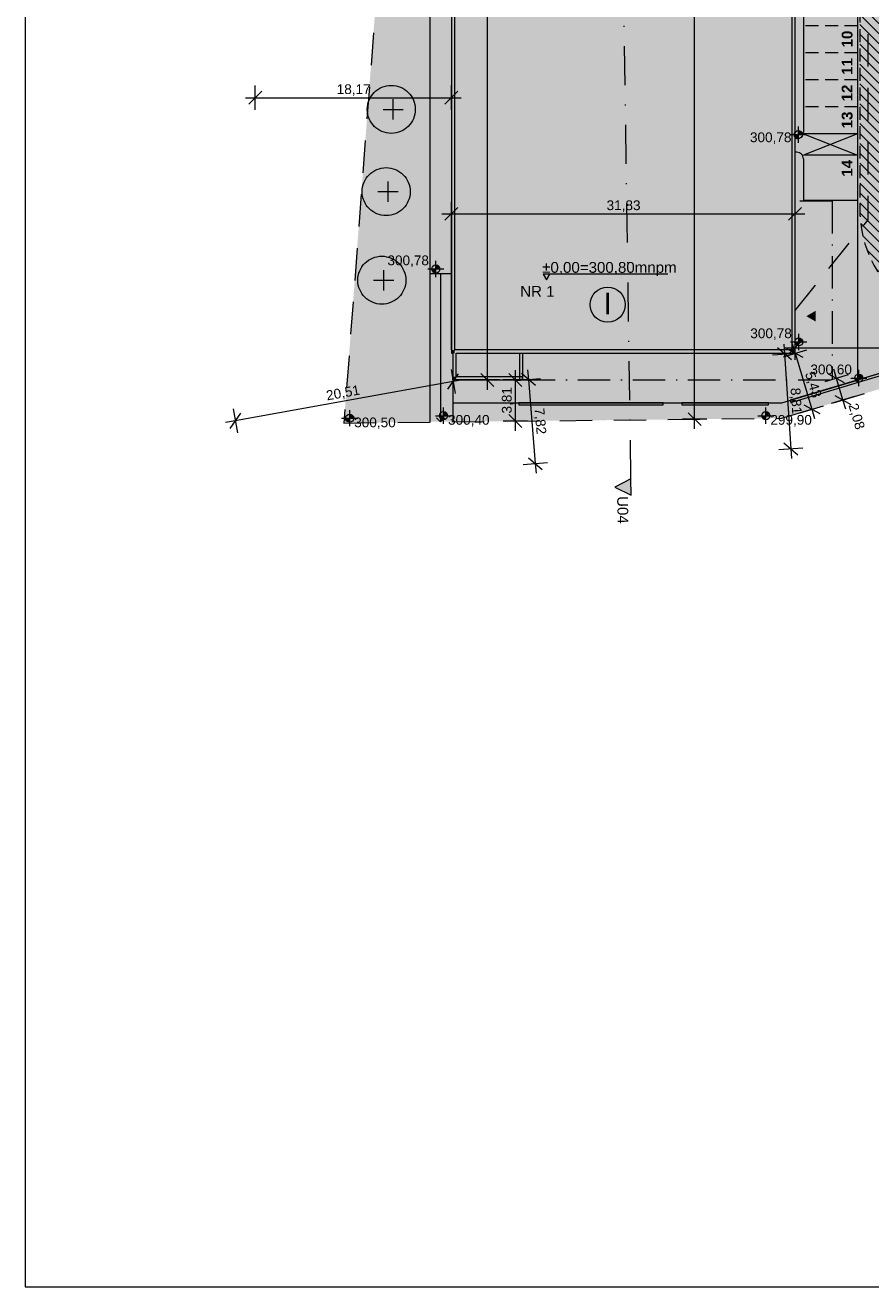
# Model space of a CAD drawing. Extents: x 3 to 280, y 3 to 294.
# Tile 1 of 15: x 3 to 81, y 3 to 120. Entities that reach past the tile are written whole.
import ezdxf
from ezdxf.xclip import XClip

# ---------------------------------------------------------------- set-up
doc = ezdxf.new("R2010")
doc.units = 0
doc.header["$MEASUREMENT"] = 0
doc.header["$XCLIPFRAME"] = 0
for name, pattern in [('Kropki i Kreski', [3.6, 1.8, -0.9000000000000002, 0, -0.9]), ('Kropki i Kreski 2', [2.5, 1.5, -0.5, 0, -0.5]), ('Kropki przerywana 1', [2.5, 1.5, -1]), ('Przerywana gęsta', [0.8999999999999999, 0.6, -0.2999999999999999])]:
    doc.linetypes.add(name, pattern=pattern)
for name, color, linetype in [('FORMA - Arch 01 - 820-G Rysunki Obrazki', 7, 'Continuous'), ('FORMA - Arch 01 - PZT 0 ZAKRES OPRACOWANIA', 7, 'Continuous'), ('FORMA - Arch 01 - PZT 1 Strefy', 7, 'Continuous'), ('FORMA - Arch 01 - PZT 2 Budynki', 7, 'Continuous'), ('FORMA - Arch 01 - PZT 2 Inne obiekty', 7, 'Continuous'), ('FORMA - Arch 01 - PZT-3 Ukształtowanie terenu', 7, 'Continuous'), ('FORMA - Arch 01 - PZT-3 Zagospodarowanie', 7, 'Continuous'), ('FORMA - Arch 01 - PZT-4 Zieleń', 7, 'Continuous'), ('FORMA - Arch 01 - PZT-5 Opisy ogólne', 7, 'Continuous'), ('GE.I.6640.1.468.2024_MDCP_WYPLOT-Model_5_0', 7, 'Continuous'), ('GES_PrzewodCieplowniczy_Projektowany', 7, 'Continuous')]:
    doc.layers.add(name, color=color, linetype=linetype)
doc.styles.add('STYL_AUTOMATYCZNY_12', font='arial.ttf')
doc.styles.add('STYL_AUTOMATYCZNY_2', font='arial.ttf')
doc.styles.add('STYL_AUTOMATYCZNY_8', font='arial.ttf')
picture_1 = doc.add_image_def('image1.tif', size_in_pixel=(6031, 4529))
picture_2 = doc.add_image_def('image2.tif', size_in_pixel=(1910, 1675))

# ---------------------------------------------------------------- blocks, each defined once
blk = doc.blocks.new('Rysunek_1_4', base_point=(290898.1134275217, 247147.3113970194))
at = {"color": 7, "lineweight": 13}
image = blk.add_image(picture_1, insert=(10.71117630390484, 323.4216632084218), size_in_units=(255.3098049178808, 191.71998853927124), rotation=-102.12958612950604, dxfattribs=at)
image.set_boundary_path([(-0.5, -0.5), (6030.5, 4528.5)])
blk = doc.blocks.new('Rysunek_3_1', base_point=(290898.1134275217, 247147.3113970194))
at = {"linetype": 'Continuous', "lineweight": 18}
h = blk.add_hatch(dxfattribs=at)
h.set_pattern_fill('Cegła_zwykła_0001', color=20, style=0, pattern_type=2)
h.set_pattern_definition([(135, (290898.1134275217, 247147.3113970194), (0.4596193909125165, 0.4596193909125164), [])])
h.paths.add_polyline_path([(80.30222218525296, 163.1132954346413, 0.007675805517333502), (80.29703801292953, 162.775619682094), (80.29703801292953, 103.23144376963, 0.414213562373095), (91.29703801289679, 92.23144376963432), (91.79703801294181, 92.23144376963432, 0.414213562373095), (102.7970380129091, 103.23144376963), (102.7925955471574, 144.7829467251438, 0.4189202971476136), (91.61612995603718, 155.781531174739), (91.03099516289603, 155.7803888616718, -0.4563499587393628), (84.3730489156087, 163.4554726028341, -0.3842007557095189), (91.29703801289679, 169.775619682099), (127.6295996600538, 169.775619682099, 0.06014158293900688), (130.2472872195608, 170.0916264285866, 0.3405366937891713), (138.6281907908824, 180.6163748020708), (138.7463743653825, 187.3129497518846), (134.7468584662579, 187.3599901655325), (134.6288216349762, 180.6874173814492, -0.3189125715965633), (129.8202006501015, 174.1272163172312, -0.0797408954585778), (127.6295996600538, 173.7756196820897), (91.29703801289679, 173.7756196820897, 0.4052492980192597)])
h.paths.add_polyline_path([(84.29703801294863, 145.4509711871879), (84.29703801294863, 154.2903383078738, 0.1766906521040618), (91.42411345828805, 151.7732412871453), (91.66550665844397, 151.7817927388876, -0.4195415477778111), (98.79259554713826, 144.7829465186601), (98.79703801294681, 103.23144376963, -0.414213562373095), (91.79703801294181, 96.23144376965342), (91.29703801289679, 96.23144376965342, -0.414213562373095), (84.29703801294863, 103.23144376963), (84.29703801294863, 115.3423649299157)], flags=0)
at = {"layer": 'FORMA - Arch 01 - PZT 1 Strefy', "linetype": 'Continuous', "lineweight": 0, "true_color": 0x69697f}
h = blk.add_hatch(color=8, dxfattribs=at)
h.paths.add_polyline_path([(53.84953942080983, 161.2972163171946), (58.54473400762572, 161.2972163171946), (59.54442312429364, 160.8272810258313), (74.07703801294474, 160.8272163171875, -0.2338841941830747), (74.8720438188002, 160.4338181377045, -0.1644023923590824), (75.07703801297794, 159.8272163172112), (75.07703801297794, 145.9884726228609), (69.88180930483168, 145.9884726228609), (69.88180930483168, 145.4151442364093, -0.4141019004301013), (69.2820380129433, 144.8151442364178), (69.10203801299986, 144.8151442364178), (69.10203801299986, 143.2351442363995), (70.41703801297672, 143.2351442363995), (70.41703801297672, 143.4151442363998, -0.414213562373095), (71.01703801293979, 144.0151442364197), (75.07703801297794, 144.0151442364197), (75.07703801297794, 142.7168495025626), (80.07642194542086, 142.7168495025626), (80.07642194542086, 104.0642381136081), (80.07642194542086, 87.38597113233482), (98.63814522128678, 92.94342128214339), (116.6489595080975, 110.0353055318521, 0.1983726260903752), (119.5764219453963, 117.1096999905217), (119.5764219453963, 161.3272163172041), (91.15217006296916, 161.3272163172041, -0.414213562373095), (88.15217006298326, 164.3272163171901), (88.15217006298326, 164.8272163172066, -0.414213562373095), (91.15217006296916, 167.8272163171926), (127.961389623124, 167.8272163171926, -0.06325303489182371), (129.2113666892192, 167.6684514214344), (129.324021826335, 173.9647676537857, -0.05279866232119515), (128.1595836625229, 173.8031117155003), (89.15217006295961, 173.8272163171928, -0.08662822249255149), (88.81336178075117, 173.8863608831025), (74.88351391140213, 173.8663954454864), (74.8720438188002, 169.3272163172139), (74.8720438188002, 165.6272163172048), (68.61703801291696, 165.6272163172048), (61.41700964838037, 165.6272163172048), (53.84954354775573, 165.6272163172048)])
h.paths.add_polyline_path([(86.57642194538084, 149.8272163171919), (96.57642194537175, 149.8272163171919), (96.57642194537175, 99.02721631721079), (86.57642194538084, 99.02721631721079)], flags=0)
h.paths.add_polyline_path([(100.3775861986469, 109.0987573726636, -0.004779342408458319), (100.3770380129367, 109.1561055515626), (100.4022246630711, 109.1561055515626)], flags=0)
h.paths.add_polyline_path([(108.076421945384, 109.8272163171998), (103.0764219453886, 109.8272163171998), (103.0764219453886, 154.8272163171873), (113.0764219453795, 154.8272163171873), (113.0764219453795, 114.8272163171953), (108.076421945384, 114.8272163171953)], flags=0)
at = {"layer": 'FORMA - Arch 01 - PZT 1 Strefy', "linetype": 'Continuous', "lineweight": 0, "true_color": 0x577933}
for points in [[(32.51478542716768, 83.41705096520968), (40.47203801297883, 83.52596932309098), (40.47203801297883, 167.7508902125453), (37.39573842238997, 167.7508902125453), (34.83883499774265, 167.1655993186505), (35.50945286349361, 157.9311164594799), (36.01797297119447, 129.6869595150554)], [(42.60703801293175, 83.52596932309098), (73.07220784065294, 83.854757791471), (98.36837433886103, 91.42852571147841), (117.5111969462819, 109.5898152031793), (124.8133195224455, 124.0501040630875), (127.753457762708, 135.8053950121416), (126.5804603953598, 136.5966431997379), (126.5804603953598, 145.5026964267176), (125.6364548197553, 156.3272163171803), (124.5764219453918, 156.3272163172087), (124.5764219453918, 124.9272163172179), (119.5764219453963, 124.9272163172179), (119.5764219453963, 117.1096999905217, -0.1983490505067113), (116.6489595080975, 110.0353055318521), (98.63814522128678, 92.94342128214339), (73.07642053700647, 85.29014423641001), (42.60703801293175, 85.29014423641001)]]:
    blk.add_hatch(color=77, dxfattribs=at).paths.add_polyline_path(points)
at = {"layer": 'FORMA - Arch 01 - PZT 1 Strefy', "linetype": 'Continuous', "lineweight": 0, "true_color": 0x606060}
for points in [[(40.441315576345, 83.52596932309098), (42.60703801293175, 83.52596932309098), (42.60703801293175, 85.29014322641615), (73.06550678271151, 85.29013924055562), (80.07642194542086, 87.38923375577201), (80.07642194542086, 104.0642381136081), (75.07703801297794, 104.0642381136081), (75.07703801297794, 107.8986909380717, 0.414213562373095), (74.47703801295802, 108.4986909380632), (74.29703801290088, 108.4986909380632), (74.29703801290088, 89.88514423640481), (49.07703801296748, 89.88514423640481), (49.07703801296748, 87.40514423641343), (49.06203801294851, 87.40514423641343), (42.60703801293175, 87.40514423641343), (42.60703801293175, 89.88514423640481), (42.47203801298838, 89.88514423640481), (42.47203801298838, 165.875066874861), (53.84954378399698, 165.8750560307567), (53.85168415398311, 166.1626141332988), (40.47212775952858, 166.2622016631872), (40.47203801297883, 152.8151726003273), (40.441315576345, 152.8449039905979), (40.441315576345, 107.042409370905), (40.441315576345, 105.3979018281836), (40.441315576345, 97.20093952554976), (40.441315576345, 87.72968291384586), (40.441315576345, 87.40514423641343), (40.441315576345, 85.29014350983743)], [(71.01703801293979, 144.0151442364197, 0.414213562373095), (70.41703801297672, 143.4151442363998), (70.41703801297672, 143.2351442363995), (74.29703801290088, 143.2351442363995), (74.29703801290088, 109.7681342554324), (74.47703801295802, 109.7681342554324, 0.414213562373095), (75.07703801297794, 110.3681342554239), (75.07703801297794, 143.4151442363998), (75.07703801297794, 144.0151442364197)]]:
    blk.add_hatch(color=251, dxfattribs=at).paths.add_polyline_path(points)
at = {"layer": 'FORMA - Arch 01 - PZT 1 Strefy', "linetype": 'Continuous', "lineweight": 0, "true_color": 0xf0e6d9}
blk.add_hatch(color=254, dxfattribs=at).paths.add_polyline_path([(42.47203801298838, 165.875066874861), (42.47203801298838, 89.88514423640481), (42.60703801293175, 89.88514423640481), (42.60703801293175, 87.40514423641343), (49.07703801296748, 87.40514423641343), (49.07703801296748, 89.88514423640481), (74.29703801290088, 89.88514423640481), (74.29703801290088, 143.2351442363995), (69.10203801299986, 143.2351442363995), (69.10203801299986, 159.8652649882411), (53.84953805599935, 159.8652795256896), (53.84954378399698, 165.8750560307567)])
at = {"layer": 'FORMA - Arch 01 - PZT 1 Strefy', "linetype": 'Continuous', "lineweight": 0, "true_color": 0x4b7a78}
for points in [[(75.07703801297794, 142.7168495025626), (75.07703801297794, 110.3681342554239, -0.06380948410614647), (75.05765227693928, 110.2168495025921), (80.07642194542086, 110.2168495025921), (80.07642194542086, 142.7168495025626)], [(74.96804936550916, 108.243521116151, -0.1542712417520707), (75.07703801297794, 107.8986909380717), (75.07703801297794, 104.0642381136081), (80.07642194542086, 104.0642381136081), (80.07642194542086, 108.243521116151)]]:
    blk.add_hatch(color=137, dxfattribs=at).paths.add_polyline_path(points)
at = {"layer": 'FORMA - Arch 01 - PZT 1 Strefy', "linetype": 'Continuous', "lineweight": 0, "true_color": 0x69697f}
blk.add_hatch(color=8, dxfattribs=at).paths.add_polyline_path([(75.05765227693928, 110.2168495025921, -0.341381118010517), (74.47703801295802, 109.7681342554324), (74.29703801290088, 109.7681342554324), (74.29703801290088, 108.4986909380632), (74.47703801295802, 108.4986909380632, -0.2443293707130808), (74.96804936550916, 108.243521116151), (80.07642194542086, 108.243521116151), (80.07642194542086, 110.2168495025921)])
at = {"layer": 'FORMA - Arch 01 - PZT 2 Budynki', "linetype": 'Continuous', "lineweight": 0, "true_color": 0x000000}
for points in [[(42.77203801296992, 90.18514423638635), (42.77203801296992, 165.5750665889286), (42.47203801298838, 165.5750668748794), (42.47203801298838, 90.18514423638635)], [(73.99703801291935, 142.935144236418), (73.99703801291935, 90.18514423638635), (74.29703801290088, 90.18514423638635), (74.29703801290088, 142.935144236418)], [(76.2126901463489, 92.81487043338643), (76.2126901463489, 93.8148704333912), (75.34666474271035, 93.31487043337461)], [(42.77203801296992, 90.18514423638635), (42.47203801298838, 89.88514423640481), (42.77203801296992, 89.88514423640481)], [(42.47203801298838, 90.18514423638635), (42.47203801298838, 89.88514423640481), (42.77203801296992, 90.18514423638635)], [(73.99703801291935, 90.18514423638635), (42.77203801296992, 90.18514423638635), (42.77203801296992, 89.88514423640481), (73.99703801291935, 89.88514423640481)], [(73.99703801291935, 89.88514423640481), (74.29703801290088, 89.88514423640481), (73.99703801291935, 90.18514423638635)], [(73.99703801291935, 90.18514423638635), (74.29703801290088, 89.88514423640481), (74.29703801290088, 90.18514423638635)], [(42.90703801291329, 87.7051442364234), (42.90703801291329, 89.88514423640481), (42.60703801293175, 89.88514423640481), (42.60703801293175, 87.7051442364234)], [(48.77703801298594, 89.8455261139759), (48.77703801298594, 87.40514423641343), (49.07703801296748, 87.40514423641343), (49.07703801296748, 89.8455261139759)], [(42.60703801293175, 87.7051442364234), (42.60703801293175, 87.40514423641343), (42.90703801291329, 87.7051442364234)], [(42.90703801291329, 87.7051442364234), (42.60703801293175, 87.40514423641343), (42.90703801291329, 87.40514423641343)], [(42.90703801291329, 87.40514423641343), (49.06203801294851, 87.40514423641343), (49.06203801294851, 87.7051442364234), (42.90703801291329, 87.7051442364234)]]:
    blk.add_hatch(color=18, dxfattribs=at).paths.add_polyline_path(points)
at = {"layer": 'FORMA - Arch 01 - PZT 2 Inne obiekty', "linetype": 'Continuous', "lineweight": 18}
for points in [[(73.90171351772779, 85.32846817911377), (94.77679691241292, 91.57854709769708), (94.71943214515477, 91.77014376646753), (73.84434875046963, 85.52006484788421)], [(48.73042208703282, 85.09014423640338), (62.08516827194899, 85.09014423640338), (62.08516827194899, 85.29014423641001), (48.73042208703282, 85.29014423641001)], [(63.82453893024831, 85.09014423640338), (71.85337305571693, 85.09014423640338), (71.85337305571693, 85.29014423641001), (63.82453893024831, 85.29014423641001)]]:
    blk.add_hatch(color=38, dxfattribs=at).paths.add_polyline_path(points)
at = {"layer": 'FORMA - Arch 01 - PZT-3 Ukształtowanie terenu', "linetype": 'Continuous', "lineweight": 18}
for points in [[(74.60704754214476, 110.1414564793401), (74.23204754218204, 110.1414564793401), (74.26059271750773, 109.9979501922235), (74.34188249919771, 109.8762914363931), (74.46354125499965, 109.7950016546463), (74.60704754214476, 109.766456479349)], [(74.60704754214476, 110.1414564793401), (74.98204754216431, 110.1414564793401), (74.95350236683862, 110.2849627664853), (74.8722125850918, 110.4066215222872), (74.75055382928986, 110.487911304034), (74.60704754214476, 110.5164564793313)], [(41.03016472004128, 97.68966834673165), (40.65516472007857, 97.68966834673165), (40.68370989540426, 97.54616205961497), (40.76499967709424, 97.4245033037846), (40.88665843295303, 97.34321352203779), (41.03016472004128, 97.31466834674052)], [(41.03016472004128, 97.68966834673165), (41.40516472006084, 97.68966834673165), (41.37661954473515, 97.83317463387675), (41.29532976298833, 97.9548333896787), (41.17367100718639, 98.03612317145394), (41.03016472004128, 98.0646683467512)], [(74.63944235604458, 90.92862820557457), (75.01444235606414, 90.92862820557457), (74.98589718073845, 91.07213449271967), (74.90460739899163, 91.19379324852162), (74.78294864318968, 91.27508303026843), (74.63944235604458, 91.3036282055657)], [(74.63944235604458, 90.92862820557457), (74.26444235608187, 90.92862820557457), (74.29298753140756, 90.78512191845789), (74.37427731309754, 90.66346316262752), (74.49593606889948, 90.5821733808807), (74.63944235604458, 90.55362820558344)], [(80.20627297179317, 87.5805437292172), (80.58127297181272, 87.5805437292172), (80.55272779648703, 87.72405001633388), (80.47143801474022, 87.84570877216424), (80.34977925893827, 87.92699855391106), (80.20627297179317, 87.95554372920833)], [(80.20627297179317, 87.5805437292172), (79.83127297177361, 87.5805437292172), (79.85981814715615, 87.4370374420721), (79.94110792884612, 87.31537868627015), (80.06276668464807, 87.23408890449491), (80.20627297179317, 87.20554372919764)], [(33.05255330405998, 83.8612761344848), (33.42755330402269, 83.8612761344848), (33.39900812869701, 84.0047824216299), (33.31771834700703, 84.12644117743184), (33.19605959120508, 84.20773095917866), (33.05255330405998, 84.23627613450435)], [(41.74311424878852, 84.09669673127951), (42.11811424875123, 84.09669673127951), (42.08956907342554, 84.24020301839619), (42.00827929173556, 84.36186177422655), (41.88662053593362, 84.44315155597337), (41.74311424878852, 84.47169673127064)], [(71.59449896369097, 84.09669672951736), (71.96949896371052, 84.09669672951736), (71.94095378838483, 84.24020301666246), (71.85966400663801, 84.36186177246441), (71.73800525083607, 84.44315155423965), (71.59449896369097, 84.47169672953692)], [(33.05255330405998, 83.8612761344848), (32.67755330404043, 83.8612761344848), (32.70609847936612, 83.71776984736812), (32.78738826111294, 83.59611109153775), (32.90904701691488, 83.51482130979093), (33.05255330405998, 83.48627613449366)], [(41.74311424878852, 84.09669673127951), (41.36811424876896, 84.09669673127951), (41.39665942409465, 83.9531904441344), (41.47794920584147, 83.83153168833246), (41.59960796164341, 83.75024190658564), (41.74311424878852, 83.72169673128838)], [(71.59449896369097, 84.09669672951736), (71.21949896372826, 84.09669672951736), (71.24804413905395, 83.95319044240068), (71.32933392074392, 83.83153168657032), (71.45099267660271, 83.7502419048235), (71.59449896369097, 83.72169672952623)]]:
    blk.add_hatch(color=226, dxfattribs=at).paths.add_polyline_path(points)
at = {"layer": 'FORMA - Arch 01 - PZT-3 Zagospodarowanie', "linetype": 'Continuous', "lineweight": 0, "true_color": 0x000000}
for points in [[(75.07703801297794, 112.6158914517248), (75.07703801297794, 112.3272163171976), (80.07642194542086, 112.3272163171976)], [(86.57642194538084, 112.6158914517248), (80.07642194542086, 112.3272163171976), (86.57642194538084, 112.3272163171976)]]:
    blk.add_hatch(color=18, dxfattribs=at).paths.add_polyline_path(points)
at = {"layer": 'FORMA - Arch 01 - PZT-5 Opisy ogólne', "linetype": 'Continuous', "lineweight": 0, "true_color": 0x000000}
blk.add_hatch(color=18, dxfattribs=at).paths.add_polyline_path([(59.12463991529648, 76.73542420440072), (59.10237752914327, 78.23525899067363), (57.61367393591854, 77.46307921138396)])
at = {"color": 85, "linetype": 'Continuous', "lineweight": 18, "ltscale": 2}
for p, q in [((64.99680224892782, 83.77049178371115), (64.99680224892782, 181.8750654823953)), ((45.79764740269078, 87.4051458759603), (45.79764740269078, 165.8750661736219)), ((74.29703768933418, 103.0969229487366), (74.29703768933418, 143.1885820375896)), ((24.30603399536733, 112.4257041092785), (24.30603399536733, 114.6757034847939)), ((42.4720389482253, 112.4257041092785), (42.4720389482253, 114.7272133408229)), ((23.40603222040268, 113.5507037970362), (24.30603399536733, 113.5507037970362)), ((24.30603399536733, 113.5507037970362), (42.4720389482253, 113.5507037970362)), ((42.4720389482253, 113.5507037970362), (43.37203734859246, 113.5507037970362)), ((42.4720389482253, 90.18514265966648), (42.4720389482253, 103.9219209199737)), ((74.29703768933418, 90.18514265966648), (74.29703768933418, 103.9219209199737)), ((41.57203717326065, 102.796921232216), (42.4720389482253, 102.796921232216)), ((42.4720389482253, 102.796921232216), (74.29703768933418, 102.796921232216)), ((74.29703768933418, 102.796921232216), (75.19703946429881, 102.796921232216)), ((74.29703768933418, 89.2657943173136), (74.29703768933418, 91.51579706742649)), ((73.21930598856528, 89.56246868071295), (75.37476939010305, 90.20781995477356)), ((73.26636475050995, 90.71926045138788), (73.32546407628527, 89.82120244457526)), ((73.39703928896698, 90.3907940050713), (74.29703768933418, 90.3907940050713)), ((74.03889785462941, 90.74733035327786), (74.29703768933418, 89.88514431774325)), ((74.29703768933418, 90.3907940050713), (93.21577023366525, 90.3907940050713)), ((72.20289409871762, 89.74732575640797), (74.44803742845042, 89.89508250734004)), ((73.32546407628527, 89.82120244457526), (73.90385321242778, 81.03266397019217)), ((74.29703768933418, 89.88514431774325), (75.85325694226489, 84.68741379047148)), ((42.43309609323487, 88.3688769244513), (42.8327361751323, 86.15465165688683)), ((48.39265550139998, 87.4051458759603), (48.39265550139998, 88.30514427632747)), ((49.53137967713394, 88.34535935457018), (49.60483116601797, 87.4483643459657)), ((79.21157199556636, 87.86628462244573), (77.05610859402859, 87.22092997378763)), ((78.13384029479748, 87.54360561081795), (77.87569708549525, 88.40579164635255)), ((42.63291613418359, 87.26176597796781), (22.44552728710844, 83.61816582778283)), ((43.51860624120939, 87.4216206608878), (42.63291613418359, 87.26176597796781)), ((46.92264709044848, 87.4051458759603), (42.90703806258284, 87.4051458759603)), ((45.79764740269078, 86.50514410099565), (45.79764740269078, 87.4051458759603)), ((49.51765518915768, 87.4051458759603), (47.26765581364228, 87.4051458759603)), ((48.39265550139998, 83.59169211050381), (48.39265550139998, 87.4051458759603)), ((48.48358403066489, 87.35654829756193), (50.72607830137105, 87.54017701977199)), ((49.60483116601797, 87.4483643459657), (50.24294055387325, 79.65575058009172)), ((78.73102593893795, 85.54902951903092), (78.13384029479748, 87.54360561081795)), ((79.80875426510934, 85.87170515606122), (77.65329423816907, 85.22635050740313)), ((78.9891657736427, 84.6868434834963), (78.73102593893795, 85.54902951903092)), ((22.24570387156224, 84.72528014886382), (22.64534732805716, 82.51105488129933)), ((74.77552524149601, 84.36473815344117), (76.93098864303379, 85.01009280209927)), ((75.85325694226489, 84.68741379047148), (76.11140015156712, 83.82523112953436)), ((22.44552728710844, 83.61816582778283), (21.55983718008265, 83.45831114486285)), ((49.51765518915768, 83.59169211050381), (47.26765581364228, 83.59169211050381)), ((48.39265550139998, 82.69169371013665), (48.39265550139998, 83.59169211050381)), ((66.12180193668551, 83.77049178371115), (63.87180256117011, 83.77049178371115)), ((64.99680224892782, 82.87049000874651), (64.99680224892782, 83.77049178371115)), ((72.78127986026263, 80.95878728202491), (75.02642318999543, 81.10654403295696)), ((73.90385321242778, 81.03266397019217), (73.96295253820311, 80.13460933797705)), ((49.12169341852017, 79.56393453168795), (51.36418768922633, 79.74756662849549)), ((50.24294055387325, 79.65575058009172), (50.31639204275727, 78.75875219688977))]:
    blk.add_line(p, q, dxfattribs=at)
at = {"color": 45, "linetype": 'Continuous', "lineweight": 18, "ltscale": 2}
for p, q in [((24.90603405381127, 114.1507038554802), (23.70603393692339, 112.9507037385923)), ((41.87203888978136, 112.9507037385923), (43.07203900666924, 114.1507038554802)), ((43.07203900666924, 103.3969212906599), (41.87203888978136, 102.196921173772)), ((73.69703763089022, 102.196921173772), (74.8970377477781, 103.3969212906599)), ((73.96357346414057, 89.26190003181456), (72.68735806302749, 90.38050823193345)), ((75.04392385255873, 89.48244685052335), (73.5501549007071, 90.28783841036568)), ((74.8970377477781, 90.99079406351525), (73.69703763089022, 89.79079394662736)), ((42.14902922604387, 86.56473274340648), (43.1168030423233, 87.95879583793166)), ((45.19764734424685, 88.00514255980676), (46.39764746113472, 86.80514581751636)), ((48.99265555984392, 86.80514581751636), (47.79265544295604, 88.00514255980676)), ((50.25179887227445, 86.89933420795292), (48.95786683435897, 87.9973944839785)), ((78.88072308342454, 87.14091151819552), (77.3869541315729, 87.94630307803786)), ((77.98413977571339, 85.95172361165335), (79.47790872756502, 85.14633205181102)), ((22.92941419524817, 84.31519906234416), (21.96163700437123, 82.92113596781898)), ((47.79265544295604, 84.19169216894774), (48.99265555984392, 82.99169205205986)), ((64.39680219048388, 84.3704918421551), (65.59680230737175, 83.17049172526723)), ((75.10637415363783, 85.09011125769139), (76.60014310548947, 84.28471969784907)), ((73.2657438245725, 81.59196975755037), (74.54195922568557, 80.47336155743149)), ((49.59597284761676, 80.20478071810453), (50.88990826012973, 79.10672044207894))]:
    blk.add_line(p, q, dxfattribs=at)
at = {"color": 20, "linetype": 'Przerywana gęsta', "lineweight": 18, "ltscale": 2, "flags": 128}
blk.add_lwpolyline([(80.30222218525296, 163.1132954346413, 0.007675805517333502), (80.29703801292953, 162.775619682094), (80.29703801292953, 103.23144376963, 0.414213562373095), (91.29703801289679, 92.23144376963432), (91.79703801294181, 92.23144376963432, 0.414213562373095), (102.7970380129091, 103.23144376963), (102.7925955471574, 144.7829467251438, 0.4189202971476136), (91.61612995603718, 155.781531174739), (91.03099516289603, 155.7803888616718, -0.4563499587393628), (84.3730489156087, 163.4554726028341, -0.3842007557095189), (91.29703801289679, 169.775619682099), (127.6295996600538, 169.775619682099, 0.06014158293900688), (130.2472872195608, 170.0916264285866, 0.3405366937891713), (138.6281907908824, 180.6163748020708), (138.7463743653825, 187.3129497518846), (134.7468584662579, 187.3599901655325), (134.6288216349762, 180.6874173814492, -0.3189125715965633), (129.8202006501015, 174.1272163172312, -0.0797408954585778), (127.6295996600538, 173.7756196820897), (91.29703801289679, 173.7756196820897, 0.4052492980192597)], format="xyb", close=True, dxfattribs=at)
at = {"color": 237, "linetype": 'Kropki przerywana 1', "lineweight": 18, "ltscale": 2, "flags": 128}
blk.add_lwpolyline([(74.29703801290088, 93.85061972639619), (81.06751171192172, 102.2319810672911), (81.06751171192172, 152.5034680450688), (67.56420732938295, 165.6272163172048)], dxfattribs=at)
at = {"layer": 'FORMA - Arch 01 - PZT 0 ZAKRES OPRACOWANIA', "color": 233, "linetype": 'Kropki przerywana 1', "lineweight": 18, "ltscale": 2}
for p, q in [((36.0065733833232, 129.5363981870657), (32.51478625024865, 83.41704994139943)), ((73.07220728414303, 83.85475885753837), (98.36837564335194, 91.4285266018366)), ((32.51478625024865, 83.41704994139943), (73.07220728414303, 83.85475885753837))]:
    blk.add_line(p, q, dxfattribs=at)
at = {"layer": 'FORMA - Arch 01 - PZT 2 Budynki', "color": 247, "linetype": 'Kropki i Kreski 2', "lineweight": 18, "ltscale": 2}
for p, q in [((77.74703718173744, 103.9642383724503), (74.3070366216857, 103.9642383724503)), ((77.74703718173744, 103.9642383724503), (77.74703718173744, 87.4277961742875)), ((49.07703736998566, 87.4277961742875), (77.74703718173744, 87.4277961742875))]:
    blk.add_line(p, q, dxfattribs=at)
at = {"layer": 'FORMA - Arch 01 - PZT 2 Budynki', "color": 245, "linetype": 'Continuous', "lineweight": 18, "ltscale": 2}
for p, q in [((62.51299388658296, 97.21174641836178), (50.97691550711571, 97.21174641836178)), ((50.97691550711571, 97.21174641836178), (51.27477772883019, 96.69583458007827)), ((51.27477772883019, 96.69583458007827), (51.57263995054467, 97.21174641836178))]:
    blk.add_line(p, q, dxfattribs=at)
at = {"layer": 'FORMA - Arch 01 - PZT 2 Budynki', "color": 244, "linetype": 'Continuous', "lineweight": 18, "ltscale": 2, "flags": 128}
for points in [[(42.47203801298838, 165.875066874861), (42.47203801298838, 89.88514423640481)], [(42.77203801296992, 90.18514423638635), (42.77203801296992, 165.5750665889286)], [(73.99703801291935, 142.935144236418), (73.99703801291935, 90.18514423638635)], [(74.29703801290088, 89.88514423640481), (74.29703801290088, 143.2351442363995)], [(73.99703801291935, 90.18514423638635), (42.77203801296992, 90.18514423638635)], [(42.47203801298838, 89.88514423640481), (42.60703801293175, 89.88514423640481)], [(42.60703801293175, 89.88514423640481), (42.60703801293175, 87.7051442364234)], [(42.90703801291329, 89.88514423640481), (73.99703801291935, 89.88514423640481)], [(42.90703801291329, 87.7051442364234), (42.90703801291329, 89.88514423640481)], [(48.77703801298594, 89.8455261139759), (48.77703801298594, 87.40514423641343)], [(49.07703801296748, 89.8455261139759), (48.77703801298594, 89.8455261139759)], [(49.07703801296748, 87.40514423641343), (49.07703801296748, 89.8455261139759)], [(74.29703801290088, 89.88514423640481), (73.99703801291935, 89.88514423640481)], [(42.60703801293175, 87.40514423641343), (42.60703801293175, 87.7051442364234)], [(49.06203801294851, 87.7051442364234), (42.90703801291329, 87.7051442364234)], [(49.06203801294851, 87.40514423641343), (49.06203801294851, 87.7051442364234)], [(42.60703801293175, 87.40514423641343), (49.06203801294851, 87.40514423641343)], [(48.77703801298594, 87.40514423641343), (49.07703801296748, 87.40514423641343)]]:
    blk.add_lwpolyline(points, dxfattribs=at)
at = {"layer": 'FORMA - Arch 01 - PZT 2 Budynki', "color": 245, "linetype": 'Continuous', "lineweight": 18, "ltscale": 2}
blk.add_circle((56.94202765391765, 94.38275386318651), 1.630642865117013, dxfattribs=at)
at = {"layer": 'FORMA - Arch 01 - PZT 2 Inne obiekty', "color": 38, "linetype": 'Continuous', "lineweight": 18, "ltscale": 2, "flags": 128}
for points in [[(94.71943214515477, 91.77014376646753), (73.84434875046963, 85.52006484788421)], [(73.90171351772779, 85.32846817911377), (94.77679691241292, 91.57854709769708)], [(73.84434875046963, 85.52006484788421), (73.90171351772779, 85.32846817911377)], [(62.08516827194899, 85.29014423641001), (48.73042208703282, 85.29014423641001)], [(48.73042208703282, 85.29014423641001), (48.73042208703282, 85.09014423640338)], [(48.73042208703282, 85.09014423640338), (62.08516827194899, 85.09014423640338)], [(62.08516827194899, 85.09014423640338), (62.08516827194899, 85.29014423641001)], [(71.85337305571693, 85.29014423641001), (63.82453893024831, 85.29014423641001)], [(63.82453893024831, 85.29014423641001), (63.82453893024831, 85.09014423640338)], [(63.82453893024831, 85.09014423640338), (71.85337305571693, 85.09014423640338)], [(71.85337305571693, 85.09014423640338), (71.85337305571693, 85.29014423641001)]]:
    blk.add_lwpolyline(points, dxfattribs=at)
at = {"layer": 'FORMA - Arch 01 - PZT-3 Ukształtowanie terenu', "color": 226, "linetype": 'Continuous', "lineweight": 18, "ltscale": 2}
for p, q in [((73.85704754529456, 110.141455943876), (75.35704600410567, 110.141455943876)), ((74.60704846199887, 109.3914550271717), (74.60704846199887, 110.8914568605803)), ((41.03016455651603, 96.93966949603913), (41.03016455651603, 98.43966795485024)), ((40.28016363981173, 97.68966703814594), (41.78016547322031, 97.68966703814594)), ((74.63944122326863, 90.17862968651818), (74.63944122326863, 91.67862814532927)), ((73.88944368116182, 90.92862722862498), (75.38944213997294, 90.92862722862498)), ((80.20627172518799, 86.83054303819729), (80.20627172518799, 88.33054487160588)), ((79.45627418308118, 87.58054395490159), (80.95627264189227, 87.58054395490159)), ((33.0525519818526, 83.11127766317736), (33.0525519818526, 84.61127612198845)), ((41.74311576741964, 83.3466963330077), (41.74311576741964, 84.84669816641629)), ((71.59449804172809, 83.3466963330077), (71.59449804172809, 84.84669816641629)), ((32.30255443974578, 83.86127520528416), (33.8025528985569, 83.86127520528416)), ((40.99311485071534, 84.096697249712), (42.49311330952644, 84.096697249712)), ((70.84450049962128, 84.096697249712), (72.34449895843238, 84.096697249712))]:
    blk.add_line(p, q, dxfattribs=at)
for centre in [(74.60704754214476, 110.1414564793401), (41.03016472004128, 97.68966834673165), (74.63944235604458, 90.92862820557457), (80.20627297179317, 87.5805437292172), (33.05255330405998, 83.8612761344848), (41.74311424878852, 84.09669673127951), (71.59449896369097, 84.09669672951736)]:
    blk.add_circle(centre, 0.375, dxfattribs=at)
at = {"layer": 'FORMA - Arch 01 - PZT-3 Zagospodarowanie', "color": 244, "linetype": 'Continuous', "lineweight": 18, "ltscale": 2}
for p, q in [((40.47203650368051, 194.7541931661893), (40.47203650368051, 97.26684347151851)), ((40.47203650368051, 97.26684347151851), (40.47203650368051, 83.52596844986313)), ((40.47203650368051, 97.26684347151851), (42.4720389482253, 97.26684347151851)), ((41.47203772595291, 97.26684347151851), (41.47203772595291, 83.5137186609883)), ((42.60703634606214, 87.4051458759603), (42.60703634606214, 83.52596844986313)), ((73.07642215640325, 85.29014389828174), (80.07642058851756, 87.3951435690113)), ((42.60703634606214, 85.29014389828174), (73.07642215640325, 85.29014389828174))]:
    blk.add_line(p, q, dxfattribs=at)
at = {"layer": 'FORMA - Arch 01 - PZT-3 Zagospodarowanie', "color": 246, "linetype": 'Continuous', "lineweight": 18, "ltscale": 2}
for p, q in [((75.07703877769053, 143.5151452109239), (75.07703877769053, 110.3681344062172)), ((80.07642058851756, 142.716850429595), (80.07642058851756, 87.3951435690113)), ((74.47703871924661, 109.7681343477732), (74.29703768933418, 109.7681343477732)), ((74.47703871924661, 108.4986917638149), (74.29703768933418, 108.4986917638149)), ((75.07703877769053, 107.8986917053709), (75.07703877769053, 104.064237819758)), ((75.07703877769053, 104.064237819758), (80.07642058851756, 104.064237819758)), ((98.63814434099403, 92.94342053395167), (80.07642058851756, 87.38597141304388)), ((41.47203772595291, 83.5137186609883), (41.0970389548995, 83.8887208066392)), ((41.47203772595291, 83.5137186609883), (41.84703649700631, 83.8887208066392))]:
    blk.add_line(p, q, dxfattribs=at)
at = {"layer": 'FORMA - Arch 01 - PZT-3 Zagospodarowanie', "color": 54, "linetype": 'Przerywana gęsta', "lineweight": 13, "ltscale": 2}
for p, q in [((80.07642058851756, 120.216849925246), (75.07642122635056, 120.216849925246)), ((80.07642058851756, 117.7168502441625), (75.07642122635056, 117.7168502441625)), ((80.07642058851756, 115.216850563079), (75.07642122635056, 115.216850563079)), ((80.07642058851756, 112.7168508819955), (75.07642122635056, 112.7168508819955))]:
    blk.add_line(p, q, dxfattribs=at)
at = {"layer": 'FORMA - Arch 01 - PZT-3 Zagospodarowanie', "color": 7, "linetype": 'Continuous', "lineweight": 18, "ltscale": 2}
for p, q in [((80.07642058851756, 110.2168478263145), (75.06659102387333, 108.243521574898)), ((75.07642122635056, 110.2168478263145), (80.06659038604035, 108.243521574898)), ((80.07642058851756, 110.2168478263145), (75.07642122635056, 110.2168478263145)), ((80.07642058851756, 108.243521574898), (75.07642122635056, 108.243521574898))]:
    blk.add_line(p, q, dxfattribs=at)
at = {"layer": 'FORMA - Arch 01 - PZT-3 Zagospodarowanie', "color": 246, "linetype": 'Continuous', "lineweight": 18, "ltscale": 2}
for centre, radius, start, end in [((74.47703801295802, 110.3681342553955), 0.5999999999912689, 270, 0), ((74.47703801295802, 107.8986909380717), 0.5999999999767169, 0, 90)]:
    blk.add_arc(centre, radius, start, end, dxfattribs=at)
at = {"layer": 'FORMA - Arch 01 - PZT-4 Zieleń', "color": 247, "linetype": 'Continuous', "lineweight": 18, "ltscale": 2}
for p, q in [((37.07392144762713, 111.5397406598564), (37.07392144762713, 113.4167457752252)), ((36.13541888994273, 112.4782432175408), (38.01242737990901, 112.4782432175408)), ((36.60068814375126, 103.9153168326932), (36.60068814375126, 105.7923253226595)), ((35.66218558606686, 104.8538193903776), (37.53919070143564, 104.8538193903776)), ((36.20012679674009, 95.70894029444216), (36.20012679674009, 97.58594878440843)), ((35.2616242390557, 96.64744285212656), (37.13862935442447, 96.64744285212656))]:
    blk.add_line(p, q, dxfattribs=at)
at = {"layer": 'FORMA - Arch 01 - PZT-4 Zieleń', "color": 248, "linetype": 'Continuous', "lineweight": 18, "ltscale": 2}
for centre in [(36.89913593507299, 112.4782433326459), (36.42590174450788, 104.8538205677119), (36.02533947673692, 96.64744444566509)]:
    blk.add_circle(centre, 2.224353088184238, dxfattribs=at)
at = {"layer": 'FORMA - Arch 01 - PZT-5 Opisy ogólne', "color": 246, "linetype": 'Kropki i Kreski', "lineweight": 18, "ltscale": 2}
blk.add_line((59.10237594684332, 78.23525763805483), (56.24804352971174, 270.5340294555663), dxfattribs=at)
at = {"layer": 'FORMA - Arch 01 - PZT-5 Opisy ogólne', "color": 242, "linetype": 'Continuous', "lineweight": 18, "ltscale": 2, "flags": 128}
blk.add_lwpolyline([(59.12463991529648, 76.73542420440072), (59.10237752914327, 78.23525899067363), (57.61367393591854, 77.46307921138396)], close=True, dxfattribs=at)
at = {"color": 6, "linetype": 'Continuous', "lineweight": 18, "char_height": 0.8999999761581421, "width": 3.088727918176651, "attachment_point": 7, "style": 'STYL_AUTOMATYCZNY_12'}
for s, insert in [('\\A1;{\\pql;\\fArial|b0|i0|c238|p0;\\W1.000000;18,17}', (31.84467166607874, 113.7307032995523)), ('\\A1;{\\pql;\\fArial|b0|i0|c238|p0;\\W1.000000;31,83}', (56.84017405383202, 102.9769222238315))]:
    blk.add_mtext(s, dxfattribs=dict(at, insert=insert))
at = {"color": 6, "linetype": 'Continuous', "lineweight": 18, "char_height": 0.8999999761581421, "attachment_point": 7, "style": 'STYL_AUTOMATYCZNY_12'}
for s, insert, width, rotation in [('\\A1;{\\pql;\\fArial|b0|i0|c238|p0;\\W1.000000;5,43}', (75.05991567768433, 87.96471771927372), 2.402279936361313, 286.6678989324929), ('\\A1;{\\pql;\\fArial|b0|i0|c238|p0;\\W1.000000;20,51}', (30.98744255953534, 85.34279566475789), 3.088727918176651, 10.231097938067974), ('\\A1;{\\pql;\\fArial|b0|i0|c238|p0;\\W1.000000;3,81}', (48.2126544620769, 84.29727889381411), 2.402279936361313, 90), ('\\A1;{\\pql;\\fArial|b0|i0|c238|p0;\\W1.000000;8,81}', (73.71539211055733, 86.63730210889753), 2.402279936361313, 273.765285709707), ('\\A1;{\\pql;\\fArial|b0|i0|c238|p0;\\W1.000000;7,82}', (50.0052567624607, 84.76388014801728), 2.402279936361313, 274.6813001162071), ('\\A1;{\\pql;\\fArial|b0|i0|c238|p0;\\W1.000000;2,08}', (79.07555555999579, 85.02586715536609), 2.402279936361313, 286.6678989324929)]:
    blk.add_mtext(s, dxfattribs=dict(at, insert=insert, width=width, rotation=rotation))
at = {"layer": 'FORMA - Arch 01 - PZT 2 Budynki', "color": 141, "linetype": 'Continuous', "lineweight": 18, "attachment_point": 4, "style": 'STYL_AUTOMATYCZNY_2'}
for s, insert, char_height in [('\\A1;{\\pql;\\fArial|b0|i0|c238|p0;\\W1.000000;±0,00=300,\\fArial|b0|i0|c238|p0;\\W1.000000;8\\fArial|b0|i0|c238|p0;\\W1.000000;0mnpm}', (50.87564127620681, 97.6843057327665), 1), ('\\A1;{\\pql;\\fArial|b0|i0|c238|p0;\\W1.000000;NR 1}', (48.83946375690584, 95.61488488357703), 0.9999999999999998), ('\\A1;{\\pql;\\fArial|b0|i0|c238|p0;\\W1.000000;I}', (56.56099915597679, 94.49704002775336), 2)]:
    blk.add_mtext(s, dxfattribs=dict(at, insert=insert, char_height=char_height))
at = {"layer": 'FORMA - Arch 01 - PZT-3 Ukształtowanie terenu', "color": 226, "linetype": 'Continuous', "lineweight": 18, "char_height": 0.8999999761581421, "width": 3.775184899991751, "attachment_point": 7, "style": 'STYL_AUTOMATYCZNY_2'}
for s, insert in [('\\A1;{\\pql;\\fArial|b0|i0|c238|p0;\\W1.000000;300,78}', (70.12035178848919, 109.2745096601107)), ('\\A1;{\\pql;\\fArial|b0|i0|c238|p0;\\W1.000000;300,78}', (36.54346896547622, 97.87229111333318)), ('\\A1;{\\pql;\\fArial|b0|i0|c238|p0;\\W1.000000;300,78}', (70.15274660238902, 91.11125097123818)), ('\\A1;{\\pql;\\fArial|b0|i0|c238|p0;\\W1.000000;300,60}', (75.7195772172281, 87.76316649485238)), ('\\A1;{\\pql;\\fArial|b0|i0|c238|p0;\\W1.000000;300,50}', (33.46827861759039, 82.85549676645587)), ('\\A1;{\\pql;\\fArial|b0|i0|c238|p0;\\W1.000000;300,40}', (42.15883956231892, 83.09091736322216)), ('\\A1;{\\pql;\\fArial|b0|i0|c238|p0;\\W1.000000;299,90}', (72.01022427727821, 83.09091736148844))]:
    blk.add_mtext(s, dxfattribs=dict(at, insert=insert))
at = {"layer": 'FORMA - Arch 01 - PZT-5 Opisy ogólne', "color": 242, "linetype": 'Continuous', "lineweight": 18, "insert": (57.84726100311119, 74.07388601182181), "char_height": 1, "attachment_point": 9, "rotation": 270.8503917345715, "style": 'STYL_AUTOMATYCZNY_2'}
blk.add_mtext('\\A1;{\\pqr;\\pt0;\\fArial|b0|i0|c238|p0;\\W1.000000;U04}', dxfattribs=at)
at = {"layer": 'GES_PrzewodCieplowniczy_Projektowany', "color": 54, "linetype": 'Continuous', "lineweight": 18, "char_height": 1, "attachment_point": 6, "rotation": 90, "style": 'STYL_AUTOMATYCZNY_8'}
for s, insert in [('\\A1;{\\pqr;\\fArial|b1|i0|c238|p0;\\W1.000000;10}', (79.12647646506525, 119.769992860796)), ('\\A1;{\\pqr;\\fArial|b1|i0|c238|p0;\\W1.000000;11}', (79.11810592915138, 117.2321578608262)), ('\\A1;{\\pqr;\\fArial|b1|i0|c238|p0;\\W1.000000;12}', (79.11810592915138, 114.7699928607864)), ('\\A1;{\\pqr;\\fArial|b1|i0|c238|p0;\\W1.000000;13}', (79.12647646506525, 112.2699928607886)), ('\\A1;{\\pqr;\\fArial|b1|i0|c238|p0;\\W1.000000;14}', (79.11810592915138, 107.7966644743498))]:
    blk.add_mtext(s, dxfattribs=dict(at, insert=insert))
blk = doc.blocks.new('Rysunek_5_5', base_point=(-14.74167426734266, 90.49716167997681))
at = {"layer": 'GE.I.6640.1.468.2024_MDCP_WYPLOT-Model_5_0', "color": 7, "lineweight": 13}
image = blk.add_image(picture_2, insert=(75.10606659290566, 3.612912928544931), size_in_units=(80.82506533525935, 70.87557961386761), dxfattribs=at)
image.set_boundary_path([(-0.5, -0.5), (1909.5, 1674.5)])

msp = doc.modelspace()

# ---------------------------------------------------------------- linework, layer by layer
at = {"color": 7, "linetype": 'Continuous', "lineweight": 13, "ltscale": 2}
for p, q in [((2.999286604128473, 294.0891603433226), (2.999286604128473, 3.382921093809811)), ((2.999286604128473, 3.382921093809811), (206.5380099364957, 3.382921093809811))]:
    msp.add_line(p, q, dxfattribs=at)

# ---------------------------------------------------------------- block references
ref = msp.add_blockref('Rysunek_5_5', (-14.74167426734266, 90.49716167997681), dxfattribs=at)
XClip(ref).set_block_clipping_path([(76.2953212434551, 3.612912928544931), (155.9311319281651, 3.612912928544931), (155.9311319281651, 74.48849254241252), (75.1060665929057, 74.48849254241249), (75.1060665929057, 49.2694991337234), (76.29532124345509, 49.2694991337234)])
at = {"layer": 'FORMA - Arch 01 - 820-G Rysunki Obrazki', "color": 7, "linetype": 'Continuous', "lineweight": 13, "ltscale": 2}
ref = msp.add_blockref('Rysunek_3_1', (290898.1134275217, 247147.3113970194), dxfattribs=at)
XClip(ref).set_block_clipping_path([(4.45917915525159, 68.53304351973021), (162.0596561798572, 68.53304351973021), (162.0596561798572, 120.7458031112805), (153.68785666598, 120.7458031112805), (153.68785666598, 183.7219650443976), (180.3777773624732, 183.7219650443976), (180.3777773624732, 202.8526600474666), (151.3113840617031, 202.8526600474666), (151.3113840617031, 294.9982312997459), (4.45917915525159, 294.9982312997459)])
ref = msp.add_blockref('Rysunek_1_4', (290898.1134275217, 247147.3113970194), dxfattribs=at)
XClip(ref).set_block_clipping_path([(4.165038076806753, 63.68878502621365), (77.44696206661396, 63.68878502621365), (77.44696206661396, 75.48536908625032), (153.68785666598, 75.48536908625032), (153.68785666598, 184.2478437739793), (184.9384334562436, 184.2478437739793), (184.9384334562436, 199.5085007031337), (152.4292346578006, 199.5085007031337), (152.4292346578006, 292.9633933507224), (4.165038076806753, 292.9633933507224)])

doc.saveas('drawing.dxf')
